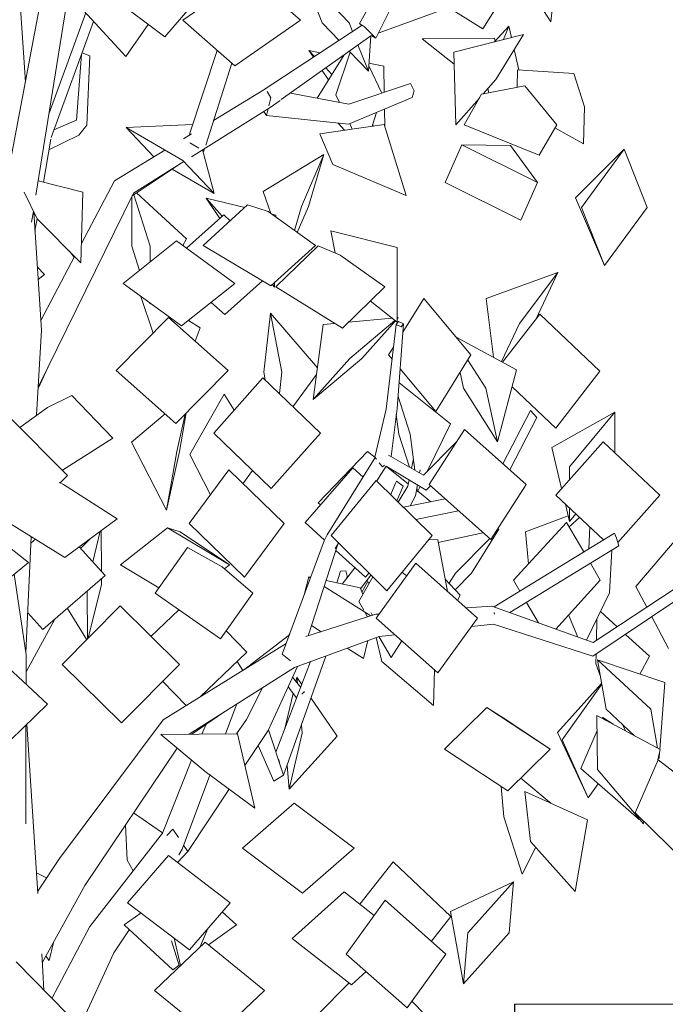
# Model space of a CAD drawing. Extents: x 169645 to 508157, y -5167 to 165945.
# Tile 46 of 130: x 266550 to 267723, y 75045 to 76833. Entities that reach past the tile are written whole.
import ezdxf

# ---------------------------------------------------------------- set-up
doc = ezdxf.new("R2010")
doc.units = 0
doc.header["$MEASUREMENT"] = 0
for name, color, linetype in [('Murs Périphériques', 7, 'Continuous'), ('Plomberie Sanitaire', 7, 'Continuous'), ('Végétation', 7, 'Continuous')]:
    doc.layers.add(name, color=color, linetype=linetype)

msp = doc.modelspace()

# ---------------------------------------------------------------- linework, layer by layer
at = {"layer": 'Murs Périphériques', "linetype": 'Continuous', "lineweight": 20}
for p, q in [((267448.9, 75044.6), (267448.9, 73132.8)), ((267449.4, 75044.6), (267448.9, 75044.6)), ((268099.9, 75044.6), (267449.4, 75044.6)), ((267449.4, 75044.6), (267449.4, 73132.8))]:
    msp.add_line(p, q, dxfattribs=at)
at = {"layer": 'Plomberie Sanitaire', "linetype": 'Continuous', "lineweight": 20}
for p, q in [((266560.3, 76719.8), (266538.9, 77050.1)), ((267167.5, 76826.2), (267254.4, 76979.3)), ((267196.9, 76799.4), (267276.2, 76958.8)), ((266515.6, 76483.8), (266599.7, 76928.3)), ((266579.6, 76514.5), (266643.7, 76916.2)), ((266846.3, 76831.9), (266965.7, 76914.8)), ((267060.5, 76831.9), (266965.7, 76914.8)), ((267099.6, 76827.5), (267064.7, 76915.8)), ((267148.7, 76827.5), (267064.7, 76915.8)), ((266813.7, 76802), (266697.1, 76889.3)), ((266813.7, 76802), (266888.7, 76889.3)), ((267391.7, 76816.7), (267264.8, 76895.7)), ((267391.7, 76816.7), (267441.2, 76895.7)), ((266742.6, 76766.4), (266644.5, 76873.1)), ((267201.5, 76808.7), (267329.6, 76855.4)), ((266603.3, 76663.3), (266670.1, 76845.3)), ((266941.2, 76749), (266846.3, 76831.9)), ((266941.2, 76749), (267060.5, 76831.9)), ((266607, 76619.2), (266684.3, 76829.8)), ((266742.6, 76766.4), (266783.5, 76824.6)), ((266990.8, 76703.9), (267172.5, 76822.9)), ((267130.3, 76795.3), (267099.6, 76827.5)), ((267155, 76811.5), (267148.7, 76827.5)), ((267167.5, 76826.2), (267176.8, 76820)), ((267171.4, 76822.2), (267167.5, 76826.2)), ((267176.8, 76820), (267196.9, 76799.4)), ((267025.4, 76687.9), (267188.2, 76803.8)), ((267183.6, 76739.3), (267187.9, 76803.6)), ((267188.2, 76803.8), (267191.1, 76804.9)), ((267196.9, 76799.4), (267189.5, 76804.3)), ((267183.6, 76739.3), (267164.7, 76787.1)), ((266653.5, 76650.5), (266662.2, 76769.7)), ((266663.4, 76773), (266677.3, 76767.2)), ((266671.9, 76641.2), (266677.3, 76767.2)), ((266858.5, 76625.3), (266908.9, 76777.2)), ((267183.6, 76739.3), (267148.8, 76775.8)), ((266888, 76605.2), (266935.2, 76754.2)), ((267453.7, 76710.2), (267454.5, 76741.9)), ((267454.6, 76741.8), (267454.5, 76741.9)), ((267557.1, 76735.4), (267454.5, 76741.9)), ((267576.2, 76674.8), (267557.1, 76735.4)), ((266995.9, 76707.2), (266996.1, 76708.2)), ((266996.1, 76708.2), (266996.5, 76707.6)), ((266996.1, 76708.2), (266997.2, 76708)), ((267148.1, 76679.8), (267260, 76717)), ((267260, 76717), (267267, 76703.7)), ((267467.8, 76713), (267389.4, 76697.8)), ((267525.7, 76642.3), (267467.8, 76713)), ((266902.2, 76649.9), (266990.8, 76703.9)), ((266999.5, 76702.4), (267006.1, 76691.2)), ((267006.1, 76691.2), (267002.5, 76676.3)), ((267041.9, 76699.7), (267148.1, 76679.8)), ((267147.4, 76643.4), (267263.2, 76691.5)), ((267267, 76703.7), (267263.2, 76691.5)), ((267357.4, 76642.3), (267389.4, 76697.8)), ((266861.9, 76583.8), (267004.9, 76673.3)), ((267001.2, 76671), (266998.2, 76658.8)), ((267004.9, 76673.3), (267023.4, 76686.5)), ((267574.5, 76607.7), (267576.2, 76674.8)), ((266998.2, 76658.8), (266993.8, 76666.4)), ((266998.2, 76658.8), (267147.4, 76643.4)), ((266612, 76632.7), (266653.5, 76650.5)), ((266671.9, 76641.2), (266657.7, 76623.4)), ((266864.3, 76642.9), (266743.3, 76637.3)), ((266794, 76584.1), (266743.3, 76637.3)), ((266846.3, 76577.4), (266743.3, 76637.3)), ((267212.2, 76642.7), (267095.6, 76625.9)), ((267252, 76514), (267212.2, 76642.7)), ((267493.8, 76586.8), (267357.4, 76642.3)), ((267493.8, 76586.8), (267525.7, 76642.3)), ((267574.5, 76607.7), (267522.3, 76636.5)), ((266603.2, 76596.6), (266657.7, 76623.4)), ((266847.4, 76616.6), (266862, 76625.5)), ((267119.1, 76569.9), (267095.6, 76625.9)), ((266593.1, 76538.1), (266606.6, 76616)), ((266859.3, 76609.4), (266860.6, 76609)), ((266860.6, 76609), (266875.8, 76599.6)), ((267323, 76537.3), (267353.2, 76605.5)), ((267441.6, 76604.8), (267353.2, 76605.5)), ((267490.8, 76537.3), (267353.2, 76605.5)), ((267441.6, 76604.8), (267490.8, 76537.3)), ((266722.3, 76540.4), (266813.9, 76596.2)), ((266884.5, 76594.3), (266880.4, 76595.4)), ((266881.6, 76596.1), (266884.5, 76594.3)), ((266903.4, 76517.4), (266882.9, 76594.7)), ((266884.5, 76594.3), (266886, 76598.9)), ((266754.5, 76513.3), (266840, 76570.1)), ((266756.7, 76517.9), (266848.3, 76575.3)), ((266903.4, 76517.4), (266846.3, 76577.4)), ((267252, 76514), (267119.1, 76569.9)), ((266903.4, 76517.4), (266827.3, 76561.7)), ((266664.5, 76519.6), (266583.7, 76540.5)), ((266662.2, 76426.5), (266722.3, 76540.4)), ((267460.6, 76469), (267323, 76537.3)), ((267460.6, 76469), (267490.8, 76537.3)), ((266581.7, 76471.2), (266558, 76520)), ((266583.7, 76165.4), (266756.7, 76517.9)), ((266661.3, 76391.5), (266664.5, 76519.6)), ((267252, 76514), (267251.9, 76514)), ((266883.4, 76423.1), (266964.2, 76496.5)), ((266913.6, 76472), (266889.1, 76509)), ((266959, 76491.8), (266889.1, 76509)), ((266918, 76475.9), (266889.1, 76509)), ((267001.6, 76484.4), (266964.2, 76496.5)), ((266571.7, 76465.5), (266574.9, 76485.2)), ((266589.5, 76268.9), (266575.6, 76483.8)), ((266853.2, 76417.8), (266920.7, 76478.3)), ((266932.7, 76467.8), (266920.7, 76478.3)), ((267087.4, 76423.1), (267001.6, 76484.4)), ((267015.5, 76477.9), (267008.3, 76479.6)), ((267015.4, 76474.5), (267015.5, 76477.9)), ((266577.8, 76449.9), (266581.5, 76471.6)), ((266661.3, 76391.5), (266581.7, 76471.2)), ((267115.2, 76449.5), (267115.1, 76449.5)), ((267235.9, 76419.5), (267115.1, 76449.5)), ((267123, 76409.4), (267115.1, 76449.5)), ((266737.8, 76354), (266834.7, 76431.3)), ((266941.1, 76354), (266834.7, 76431.3)), ((267006.6, 76349.7), (266883.4, 76423.1)), ((267006.6, 76349.7), (267087.4, 76423.1)), ((267015.4, 76347.6), (267092.2, 76422.2)), ((267087.4, 76423.1), (267087.2, 76423.2)), ((267132.6, 76405.5), (267092.2, 76422.2)), ((266588.4, 76286.6), (266649.8, 76403)), ((267213.3, 76347.6), (267132.6, 76405.5)), ((267235.7, 76283.5), (267235.9, 76419.5)), ((266661.3, 76391.5), (266661.2, 76391.6)), ((266595.4, 76370.2), (266582, 76384)), ((266583.5, 76361.2), (266595.4, 76370.2)), ((266844.2, 76276.7), (266737.8, 76354)), ((266844.2, 76276.7), (266941.1, 76354)), ((266922.8, 76297.8), (266991, 76359)), ((267013, 76347.3), (267009, 76351.9)), ((267013, 76347.3), (267009.6, 76352.4)), ((267013, 76347.3), (267013.1, 76355.7)), ((267136.5, 76273), (267015.4, 76347.6)), ((267136.5, 76273), (267213.3, 76347.6)), ((266922.8, 76297.8), (266897.9, 76319.6)), ((267235.7, 76283.5), (267187.1, 76322.2)), ((267246.1, 76265.6), (267284.3, 76326.9)), ((267370, 76224), (267284.3, 76326.9)), ((267427.4, 76211), (267495, 76298.1)), ((267604.2, 76194.7), (267495, 76298.1)), ((266725.6, 76196), (266820.7, 76292.3)), ((266929, 76196), (266820.7, 76292.3)), ((267215.7, 76125.5), (267234, 76279.3)), ((267238.3, 76284.7), (267234, 76279.3)), ((267234, 76279.3), (267242.9, 76275.2)), ((267235.7, 76283.5), (267235.7, 76283.6)), ((267235.7, 76127.1), (267247.2, 76280.6)), ((267247.2, 76280.6), (267238.3, 76284.7)), ((267242.9, 76275.2), (267247.2, 76280.6)), ((266580.8, 76114.5), (266589.5, 76268.9)), ((267453, 76197.3), (267343.2, 76256.2)), ((267220.2, 76224), (267229.1, 76238.3)), ((267226.5, 76216.5), (267220.2, 76224)), ((267305.9, 76121.1), (267370, 76224)), ((267397.2, 76163.5), (267364.3, 76214.9)), ((266583.6, 76163.4), (266601.9, 76202.5)), ((266833.9, 76099.8), (266725.6, 76196)), ((266833.9, 76099.8), (266929, 76196)), ((267305.9, 76121.1), (267241.1, 76198.9)), ((267356.5, 76163.5), (267350.2, 76192.3)), ((267418.3, 76066.5), (267453, 76197.3)), ((267524, 76091.3), (267604.2, 76194.7)), ((266902.9, 76082.1), (266992.1, 76182.6)), ((267096.3, 76082.1), (266992.1, 76182.6)), ((267332.5, 76099.2), (267239.2, 76173.9)), ((267418.3, 76066.5), (267356.5, 76163.5)), ((267418.3, 76066.5), (267397.2, 76163.5)), ((267524, 76091.3), (267444.8, 76166.3)), ((266600.6, 76128.8), (266645, 76150.2)), ((266719.4, 76073), (266645, 76150.2)), ((267259.7, 76080.3), (267237.4, 76148.9)), ((266600.6, 76128.8), (266550.1, 76092.3)), ((267195.6, 76038.5), (267215.7, 76125.5)), ((267224.8, 76039.4), (267235.7, 76127.1)), ((267427.7, 76026.4), (267478.4, 76123.4)), ((267478.4, 76123.4), (267489.6, 76110.3)), ((266636.9, 76005.3), (266530.9, 76111.6)), ((267238.8, 76080.3), (267234.3, 76116)), ((267291.1, 76013.4), (267332.5, 76099.2)), ((267440.3, 76015.2), (267489.6, 76110.3)), ((267007, 75981.7), (266902.9, 76082.1)), ((267007, 75981.7), (267096.3, 76082.1)), ((267258.3, 76020.4), (267238.8, 76080.3)), ((267268, 76014.9), (267259.7, 76080.3)), ((267293.9, 75988.6), (267358, 76088.5)), ((267470.1, 75988.6), (267358, 76088.5)), ((266627.6, 76014.7), (266719.4, 76073)), ((267283.7, 76006), (267343.3, 76065.6)), ((267524.1, 75969.4), (267610, 76066)), ((267713.3, 75969.4), (267610, 76066)), ((267092.4, 75955.6), (267182, 76048.7)), ((267195.9, 76037.7), (267182, 76048.7)), ((267108.9, 75897.3), (267196, 76037.9)), ((267195.6, 76038.5), (267198.6, 76034.5)), ((267203.3, 76028.2), (267209.1, 76020.6)), ((267220.2, 76042.1), (267283.7, 76006)), ((267261.8, 76018.4), (267265.3, 76035.6)), ((266857.9, 75917.9), (266929.9, 76015.2)), ((267030.5, 75917.9), (266929.9, 76015.2)), ((267068.5, 75919.6), (267155.2, 76019.1)), ((267173.9, 76002.1), (267155.2, 76019.1)), ((267199.1, 75995.2), (267215.6, 76021.8)), ((267209.1, 76020.6), (267212.8, 76024)), ((267215.6, 76021.8), (267288.8, 75978.6)), ((267256.1, 75990.1), (267217.1, 76020.9)), ((267276.5, 76010.1), (267277.4, 76015.3)), ((266629.4, 75988.6), (266622, 75992.2)), ((266623.3, 75991.6), (266636.9, 76005.3)), ((267115.8, 75895.9), (267198, 75996.3)), ((267299.6, 75895.9), (267198, 75996.3)), ((267224.2, 75970.4), (267233, 75991.3)), ((267233, 75991.3), (267234.8, 75995.1)), ((267234.8, 75995.1), (267246.6, 75986)), ((267255.1, 75985.5), (267257.5, 75997.1)), ((266727, 75926.3), (266629.4, 75988.6)), ((267235.4, 75959.3), (267246.6, 75986)), ((267238, 75956.8), (267255.1, 75985.5)), ((267269.4, 75968.1), (267272.8, 75988.1)), ((267272.5, 75977.1), (267271.1, 75978.2)), ((267272.9, 75975.7), (267271.4, 75980.2)), ((267272.9, 75975.7), (267271.9, 75983.3)), ((267272.9, 75975.7), (267277.5, 75985.3)), ((267297.2, 75957.5), (267273.2, 75976.5)), ((267288.8, 75978.6), (267296.4, 75986.4)), ((267406, 75888.6), (267293.9, 75988.6)), ((267406, 75888.6), (267470.1, 75988.6)), ((267096.8, 75952.1), (267092.4, 75955.6)), ((267247.3, 75947.6), (267323.1, 75962.6)), ((267259.2, 75950), (267269.4, 75968.1)), ((267610.8, 75888.3), (267524.1, 75969.4)), ((267636.9, 75883.5), (267713.3, 75969.4)), ((267269.7, 75925.4), (267347.3, 75941)), ((266566, 75847.3), (266463.7, 75928)), ((266631.9, 75856.3), (266518.8, 75926.3)), ((266631.9, 75856.3), (266727, 75926.3)), ((266727, 75926.3), (266726.8, 75926.3)), ((267103.7, 75887.7), (267068.5, 75919.6)), ((267270.1, 75925), (267270.6, 75925.5)), ((266733.1, 75842.9), (266818.6, 75910.3)), ((266841.9, 75902.9), (266818.6, 75910.3)), ((266931.3, 75842.9), (266818.6, 75910.3)), ((266841.9, 75902.9), (266931.3, 75842.9)), ((266958.5, 75820.5), (266857.9, 75917.9)), ((266958.5, 75820.5), (267030.5, 75917.9)), ((266561.3, 75682.8), (266570.9, 75894)), ((266570.4, 75882), (266578.7, 75889.2)), ((267027.1, 75680.6), (267103.2, 75886.6)), ((267108.9, 75897.3), (267103.2, 75886.6)), ((267217.4, 75795.4), (267115.8, 75895.9)), ((267217.4, 75795.4), (267299.6, 75895.9)), ((267309.5, 75888.3), (267293.8, 75888.8)), ((267327.5, 75794.6), (267309.5, 75888.3)), ((267411.9, 75766.5), (267630.8, 75900.5)), ((267630.8, 75900.5), (267634.6, 75891.4)), ((267634.6, 75891.4), (267638.8, 75877.3)), ((266705.5, 75823.4), (266658.1, 75875.5)), ((266795.9, 75791.4), (266854.7, 75874.5)), ((266854.8, 75874.5), (266854.7, 75874.5)), ((266917.9, 75839.4), (266854.7, 75874.5)), ((267074.3, 75713.8), (267128, 75880.5)), ((267123.2, 75872.8), (267129.3, 75882.5)), ((267178.2, 75820.2), (267124.3, 75869)), ((267440.7, 75756.1), (267638.8, 75877.3)), ((266468, 75766.6), (266566, 75847.3)), ((266802.9, 75801.3), (266733.1, 75842.9)), ((266973.6, 75791.4), (266917.9, 75839.4)), ((266922.2, 75835.8), (266931.3, 75842.9)), ((267126.5, 75810), (267133.1, 75831.6)), ((267133.1, 75831.6), (267142.5, 75832)), ((267135.7, 75808), (267159.1, 75837.5)), ((267142.5, 75832), (267145.2, 75822)), ((267197.7, 75746.1), (267269.8, 75845.8)), ((267382.1, 75746.1), (267269.8, 75845.8)), ((266561.8, 75679.3), (266540, 75825.9)), ((266592.3, 75725.3), (266705.5, 75823.4)), ((267067.7, 75790.5), (267075.1, 75820.9)), ((267078.6, 75820.2), (267075.1, 75820.9)), ((267078.2, 75819), (267075.1, 75820.9)), ((267168.5, 75801.1), (267106.6, 75814.2)), ((267144.6, 75819.2), (267145.2, 75822)), ((267166.1, 75776.1), (267191.4, 75821.1)), ((267169.3, 75799.3), (267188.2, 75824.3)), ((267171.9, 75793.4), (267182.6, 75812.6)), ((267178.2, 75820.2), (267184.7, 75827.7)), ((267184.6, 75809.1), (267181.2, 75815)), ((267247.3, 75827.4), (267245.2, 75829.4)), ((267253.2, 75822.9), (267247.3, 75827.4)), ((267350.2, 75787.8), (267323.2, 75816.7)), ((267187.9, 75750), (267103.1, 75803.3)), ((267168.5, 75801.1), (267173.6, 75789.6)), ((267592, 75701.5), (267739.4, 75798.9)), ((266914.7, 75708.3), (266795.9, 75791.4)), ((266914.7, 75708.3), (266973.6, 75791.4)), ((266973.6, 75791.4), (266973.5, 75791.5)), ((267345.6, 75778.5), (267350.2, 75787.8)), ((267591.5, 75676.8), (267747.5, 75781.7)), ((266627.4, 75661.9), (266732.7, 75768.1)), ((266840.4, 75661.9), (266732.7, 75768.1)), ((266788.6, 75712.9), (266839.1, 75761.2)), ((267175.1, 75760.5), (267166.1, 75776.1)), ((267361.3, 75764.6), (267408, 75767.9)), ((267408, 75767.9), (267592, 75701.5)), ((266592.3, 75725.3), (266564.6, 75755.6)), ((267070.1, 75712.5), (267197, 75753)), ((267182.2, 75748.2), (267177.3, 75756.7)), ((267188.9, 75755.7), (267191, 75751)), ((267197, 75753), (267202.9, 75753.4)), ((267310, 75646.4), (267197.7, 75746.1)), ((267310, 75646.4), (267382.1, 75746.1)), ((267411.9, 75756.3), (267412.3, 75755.3)), ((267412.3, 75755.3), (267412.9, 75753.3)), ((266962.7, 75684.1), (266925.1, 75722.9)), ((267097.8, 75721.3), (267080.3, 75732.4)), ((267371, 75730.8), (267410.9, 75735.1)), ((267410.9, 75735.1), (267591.5, 75676.8)), ((266956.4, 75651.6), (267040.1, 75715.9)), ((267039.8, 75715.6), (267040.8, 75717.6)), ((267049.3, 75656.3), (267203.2, 75712.7)), ((267174.7, 75673), (267182.6, 75705.2)), ((267224.9, 75674.6), (267202.8, 75712.6)), ((267203.2, 75712.7), (267231.8, 75715.8)), ((267224.9, 75674.6), (267244.3, 75704.7)), ((266600.3, 75589.5), (266493.5, 75689.2)), ((266810.5, 75561.1), (267034.2, 75699.9)), ((267174.7, 75673), (267145.3, 75691.5)), ((266561.7, 75625.6), (266561.8, 75679.3)), ((266877.6, 75602.7), (266962.7, 75684.1)), ((267027.1, 75680.6), (267042, 75668.4)), ((267029.6, 75461.1), (267106, 75677.1)), ((267224.9, 75674.6), (267224.9, 75674.7)), ((267615.4, 75580.7), (267600, 75670.4)), ((267722.5, 75629), (267600, 75670.4)), ((267696.6, 75580.7), (267600, 75670.4)), ((266735.1, 75555.8), (266627.4, 75661.9)), ((266735.1, 75555.8), (266840.4, 75661.9)), ((266857.8, 75535.2), (267049.3, 75656.3)), ((267001.4, 75542.1), (267054.9, 75658.4)), ((267015.5, 75502.8), (267078.6, 75667)), ((267060.6, 75620.3), (267046, 75639)), ((266852.7, 75587.2), (266809.9, 75631.2)), ((266962.1, 75562), (266991.3, 75619.6)), ((267041.4, 75616.2), (267038.1, 75621.9)), ((267053.2, 75601), (267041.4, 75616.2)), ((267713.2, 75507.7), (267722.5, 75629)), ((267062.5, 75607.9), (267066.8, 75612.4)), ((267066.8, 75612.4), (267066.4, 75613)), ((267066.8, 75612.4), (267067.5, 75611.2)), ((266497.4, 75489.8), (266600.3, 75589.5)), ((266924.1, 75535.8), (266944.5, 75590.1)), ((267321.7, 75508.1), (267398.9, 75583.9)), ((267435.2, 75560.7), (267398.9, 75583.9)), ((267513.9, 75508.1), (267398.9, 75583.9)), ((267667.2, 75532.5), (267615.4, 75580.7)), ((267708.7, 75510.1), (267696.6, 75580.7)), ((266862.9, 75535.2), (266919.2, 75574)), ((266943.9, 75536), (266962.1, 75562)), ((267713.9, 75507.3), (267598.8, 75569.3)), ((267599.8, 75470.8), (267598.8, 75569.3)), ((267608.6, 75564.1), (267609.3, 75565.7)), ((267628.4, 75553.4), (267609.3, 75565.7)), ((267615.5, 75560.3), (267609.3, 75565.7)), ((266561.1, 75372.6), (266561.5, 75551.9)), ((266582.9, 75246.1), (266563.2, 75553.6)), ((266622.5, 75309.5), (266810.5, 75561.1)), ((266881.2, 75535.4), (266888, 75552.5)), ((267435.2, 75560.7), (267513.9, 75508.1)), ((266945.5, 75536.1), (266806.6, 75534.7)), ((266887, 75467.7), (266806.6, 75534.7)), ((266977.4, 75400.7), (266945.5, 75536.1)), ((266959.1, 75478.4), (267001.4, 75542.1)), ((267001.9, 75543.2), (267029.6, 75461.1)), ((267569.5, 75472.9), (267599.1, 75541.8)), ((266668.4, 75260.1), (266836.2, 75510)), ((266983.3, 75514.8), (267011.8, 75450.2)), ((267436.7, 75432.3), (267321.7, 75508.1)), ((267436.7, 75432.3), (267513.9, 75508.1)), ((267709.7, 75488.8), (267713.9, 75507.3)), ((267711.9, 75490.9), (267710.5, 75492.3)), ((267711.9, 75490.9), (267711.2, 75495.3)), ((267711.9, 75490.9), (267712.8, 75502.5)), ((266809.4, 75355.2), (266862.4, 75488.2)), ((267020, 75489.6), (267022.1, 75484.2)), ((267675.5, 75380), (267569.5, 75472.9)), ((267668.4, 75392.6), (267709.8, 75488.9)), ((267795.1, 75423.1), (267709.8, 75488.9)), ((266845, 75326.4), (266895.8, 75461.1)), ((266977.4, 75400.7), (266887, 75467.7)), ((267029.6, 75461.1), (267011.8, 75450.2)), ((267029.6, 75461.3), (267029.6, 75461.1)), ((267683.2, 75372.3), (267599.8, 75470.8)), ((266855.4, 75322), (266930.6, 75435.4)), ((266955, 75328.2), (267049, 75409.7)), ((267158, 75328.2), (267049, 75409.7)), ((267766.3, 75296.3), (267668.4, 75392.6)), ((267675.5, 75380), (267675.9, 75381)), ((267683.2, 75372.3), (267684.3, 75377)), ((266677.2, 75186.1), (266809.4, 75355.2)), ((266817.3, 75351.4), (266828.4, 75363)), ((266828.4, 75363), (266838.5, 75347.7)), ((266847.7, 75333.7), (266855.4, 75322)), ((266746.2, 75229.2), (266820.4, 75314.8)), ((266932.7, 75229.2), (266820.4, 75314.8)), ((266855.4, 75322), (266836.7, 75302.3)), ((266845, 75326.4), (266839, 75315.8)), ((267063.9, 75246.7), (266955, 75328.2)), ((267063.9, 75246.7), (267158, 75328.2)), ((266582.7, 75249.9), (266622.5, 75309.5)), ((267168.2, 75226.3), (267228.5, 75303.2)), ((267333.6, 75204), (267228.5, 75303.2)), ((266591, 75120), (266668.4, 75260.1)), ((267045, 75164.3), (267139.8, 75248.6)), ((267194, 75206.2), (267139.8, 75248.6)), ((266858.5, 75143.7), (266746.2, 75229.2)), ((266858.5, 75143.7), (266932.7, 75229.2)), ((267143.4, 75135.9), (267213.8, 75233.8)), ((267324.3, 75135.9), (267213.8, 75233.8)), ((266739.6, 75188.9), (266770.5, 75210.7)), ((266768.8, 75209.5), (266769.9, 75211.1)), ((266944.1, 75188.9), (266918.2, 75212.5)), ((267298.3, 75159), (267333.6, 75204)), ((266608.5, 75055.3), (266677.2, 75186.1)), ((266828.5, 75107.5), (266739.6, 75188.9)), ((266892.9, 75152.8), (266944.1, 75188.9)), ((266720.8, 75137.8), (266749.2, 75180.1)), ((266877.1, 75147.9), (266891.9, 75182.3)), ((266795.1, 75069.6), (266887.2, 75157.5)), ((266840.6, 75113), (266825.9, 75159.6)), ((266842.5, 75114.9), (266831, 75164.6)), ((266994.8, 75069.6), (266887.2, 75157.5)), ((267152.8, 75080.1), (267045, 75164.3)), ((266592, 75104.5), (266590, 75136)), ((266605.6, 74887.8), (266720.8, 75137.8)), ((267253.9, 75038.1), (267143.4, 75135.9)), ((267253.9, 75038.1), (267324.3, 75135.9)), ((266637.3, 75025.8), (266543.6, 75121.5)), ((266828.5, 75107.5), (266839.8, 75115.4)), ((266594.2, 75069.9), (266592, 75104.5)), ((267152.8, 75080.1), (267179.5, 75103.9)), ((267090.6, 75024.6), (267148.4, 75083.4)), ((266850.2, 75024.6), (266795.1, 75069.6)), ((266947.6, 75024.6), (266994.8, 75069.6)), ((267287.4, 75024.6), (267262.7, 75050.3))]:
    msp.add_line(p, q, dxfattribs=at)
at = {"layer": 'Végétation', "linetype": 'Continuous', "lineweight": 20}
for p, q in [((267515.3, 76829), (267530.5, 76967.7)), ((267515.3, 76829), (267455.4, 76921)), ((267412.7, 76792.7), (267438.8, 76821.4)), ((267429.1, 76796.9), (267438.8, 76821.4)), ((267443.5, 76800.6), (267438.8, 76821.4)), ((267412.9, 76799.2), (267281.3, 76798.2)), ((267339.3, 76752.5), (267281.3, 76798.2)), ((267338.7, 76773.8), (267465.5, 76806.2)), ((267414.1, 76794.2), (267412.9, 76799.2)), ((267415, 76724.2), (267465.5, 76806.2)), ((267465.5, 76806.1), (267465.5, 76806.2)), ((267456.8, 76741.7), (267448.5, 76778.6)), ((267083.6, 76764.7), (267075.2, 76777.1)), ((267095.9, 76772.7), (267075.2, 76777.1)), ((267085.8, 76766.1), (267075.2, 76777.1)), ((267090.5, 76690.6), (267139.3, 76769.1)), ((267124.7, 76696.7), (267150.4, 76774.1)), ((267136.4, 76764.3), (267133.5, 76764.9)), ((267342.4, 76642.3), (267338.7, 76773.8)), ((267117.3, 76733.6), (267106, 76745.3)), ((267207.8, 76699.6), (267184.2, 76749.3)), ((267211.4, 76748.7), (267184.6, 76754.3)), ((267212.3, 76701.1), (267211.4, 76748.7)), ((267111.2, 76723.8), (267099.7, 76740.8)), ((267392, 76698.3), (267415, 76724.2)), ((267402.5, 76700.4), (267400.7, 76708.2)), ((267131.3, 76682.9), (267124.7, 76696.7)), ((267342.4, 76642.3), (267385.2, 76690.7)), ((267213.3, 76639.2), (267212.8, 76670.6)), ((267380.3, 76682), (267379.1, 76683.8)), ((267190.2, 76639.5), (267198.5, 76664.6)), ((267140, 76632.3), (267128.8, 76645.3)), ((267154.4, 76634.4), (267149.6, 76644.3)), ((267192.7, 76639.9), (267191.1, 76642.2)), ((266992.7, 76521.1), (267102.5, 76588.3)), ((267062, 76493.7), (267102.5, 76588.3)), ((267074.5, 76493.7), (267102.5, 76588.3)), ((267559.9, 76509.3), (267648.5, 76597.7)), ((267570.9, 76492), (267648.5, 76597.7)), ((267689.9, 76492), (267648.5, 76597.7)), ((266753.6, 76421.5), (266753.8, 76511.9)), ((266787, 76421.5), (266757.3, 76515.2)), ((266853.1, 76434.8), (266762.2, 76518.5)), ((267006.2, 76481.1), (266992.7, 76521.1)), ((267049.2, 76450.4), (267062, 76493.7)), ((267054.4, 76446.7), (267074.5, 76493.7)), ((267612.3, 76386.4), (267559.9, 76509.3)), ((267612.3, 76386.4), (267570.9, 76492)), ((267612.3, 76386.4), (267689.9, 76492)), ((266767.5, 76377.7), (266753.6, 76421.5)), ((266786.9, 76393.2), (266787, 76421.5)), ((266846.3, 76422.8), (266853.1, 76434.8)), ((266649, 76401.5), (266640.4, 76412.4)), ((267397.6, 76326.9), (267528, 76374.1)), ((267458.2, 76281.2), (267528, 76374.1)), ((267488.5, 76289.9), (267528, 76374.1)), ((266792.3, 76263.5), (266770.2, 76330.4)), ((266792.7, 76263.9), (266770.3, 76330.3)), ((266786.8, 76316.7), (266786.2, 76318.8)), ((266786.8, 76316.7), (266786.8, 76318.3)), ((266786.8, 76316.7), (266787.5, 76317.9)), ((267410.7, 76219.9), (267397.6, 76326.9)), ((266993.5, 76192.7), (267006, 76300)), ((267091.1, 76200.4), (267006, 76300)), ((267026.5, 76192.7), (267006, 76300)), ((266877.8, 76273.2), (266856.8, 76286.8)), ((267083.5, 76143), (267101.5, 76279.5)), ((267101.5, 76279.5), (267122.8, 76281.5)), ((267147.5, 76283.7), (267226.5, 76290.8)), ((267149.8, 76217.4), (267231.7, 76286.6)), ((267171.6, 76217.4), (267232.6, 76285.9)), ((267235.7, 76290), (267238, 76291.9)), ((267235.7, 76291.7), (267238, 76291.9)), ((267235.7, 76289.3), (267238, 76291.9)), ((267425.7, 76211.9), (267458.2, 76281.2)), ((266869, 76249.3), (266877.8, 76273.2)), ((267083.5, 76143), (267149.8, 76217.4)), ((267083.5, 76143), (267171.6, 76217.4)), ((266996.3, 76178.6), (266993.5, 76192.7)), ((267022, 76153.8), (267026.5, 76192.7)), ((267046.6, 76130), (267089.5, 76188.7)), ((266859.3, 76043.3), (266921.5, 76152.7)), ((266939.7, 76123.6), (266921.5, 76152.7)), ((266752.9, 76065.5), (266814.2, 76117.2)), ((266835.7, 76048.7), (266850.6, 76116.7)), ((266840.2, 76048.7), (266852.6, 76118.7)), ((267516.6, 76056.1), (267631.1, 76120)), ((267548.7, 76020.7), (267631.1, 76120)), ((267631.4, 76046), (267631.1, 76120)), ((266816.9, 75942.3), (266752.9, 76065.5)), ((266816.9, 75942.3), (266835.7, 76048.7)), ((266816.9, 75942.3), (266840.2, 76048.7)), ((267534.7, 75981.3), (267516.6, 76056.1)), ((266896.5, 75970), (266859.3, 76043.3)), ((266955.7, 75990.2), (266973.2, 76014.3)), ((267548.9, 75997.3), (267548.7, 76020.7)), ((267549.2, 75921.3), (267541.5, 75953.1)), ((267549.2, 75921.3), (267549.1, 75946)), ((267447.5, 75814.8), (267543.5, 75919.9)), ((267469.1, 75902.6), (267546.6, 75932.1)), ((267574.8, 75866.2), (267543.5, 75919.9)), ((267548.3, 75911.6), (267567.3, 75929)), ((267549.2, 75921.3), (267560.7, 75935.2)), ((266682.8, 75848.4), (266696.5, 75903.8)), ((266698.6, 75831), (266698, 75904.9)), ((267370.9, 75827.7), (267420.9, 75907.5)), ((267412.9, 75899.4), (267420.9, 75907.5)), ((267417.6, 75906.8), (267420.9, 75907.5)), ((267474.8, 75844.7), (267469.1, 75902.6)), ((267584, 75871.9), (267586, 75911.5)), ((266660.6, 75872.8), (266678.5, 75890.6)), ((267310.4, 75883.7), (267391.8, 75901.2)), ((267341.6, 75827.7), (267404, 75890.4)), ((267669.4, 75803.4), (267746.6, 75893.5)), ((267621.4, 75791.9), (267626, 75869.5)), ((267604.9, 75814.8), (267586.9, 75845.6)), ((266698.8, 75807), (266698.7, 75817.5)), ((267330.1, 75809.4), (267341.6, 75827.7)), ((267341, 75797.7), (267370.9, 75827.7)), ((267458.9, 75795.2), (267447.5, 75814.8)), ((267523.9, 75726.1), (267604.9, 75814.8)), ((266673.4, 75708.2), (266672.7, 75795)), ((266674.7, 75709.6), (266698.8, 75807)), ((267689.3, 75765.8), (267669.4, 75803.4)), ((267580, 75705.8), (267621.4, 75791.9)), ((266671.8, 75706.7), (266636.7, 75763.8)), ((267492.7, 75737.3), (267471, 75774.6)), ((266561.7, 75648.4), (266613.9, 75744)), ((267564.2, 75711.5), (267547.3, 75751.8)), ((267597.8, 75705.4), (267598.6, 75744.5)), ((267635.6, 75730.3), (267605.1, 75758)), ((267729, 75691.1), (267698.4, 75748.7)), ((267207.9, 75667.5), (267197.9, 75710.8)), ((267694.2, 75676.9), (267650.6, 75716.6)), ((267596.9, 75663.5), (267597.3, 75680.7)), ((267676.5, 75644.5), (267694.2, 75676.9)), ((266955.6, 75651.1), (266945.1, 75667.3)), ((267302, 75587.4), (267207.9, 75667.5)), ((267302, 75587.4), (267303.5, 75652.1)), ((267605.2, 75639.9), (267596.9, 75663.5)), ((267051.9, 75631.6), (267053.5, 75638.8)), ((267062.6, 75625.5), (267053.5, 75638.8)), ((267054.6, 75628.1), (267053.5, 75638.8)), ((267527.4, 75538.5), (267607.4, 75627.1)), ((267535.8, 75525.1), (267607.5, 75626.3)), ((267032, 75545.7), (267046.7, 75609.3)), ((267126.9, 75531.7), (267079.2, 75601.3)), ((267302, 75587.4), (267302, 75587.5)), ((267063.4, 75537.2), (267061.9, 75552.5)), ((267650.5, 75541.5), (267645.5, 75552.6)), ((267039.9, 75435.6), (267063.4, 75537.2)), ((267039.9, 75435.6), (267126.9, 75531.7)), ((267583, 75419.4), (267527.4, 75538.5)), ((267583, 75419.4), (267535.8, 75525.1)), ((267039.9, 75435.6), (267035.8, 75478.5)), ((267515.5, 75409.3), (267460.3, 75455.5)), ((267429.4, 75384.9), (267424.8, 75440.2)), ((267583, 75419.4), (267601.2, 75445.1)), ((267581.6, 75379.4), (267467.6, 75431)), ((267478.3, 75340.3), (267467.6, 75431)), ((266809.7, 75356.1), (266757.1, 75392.2)), ((267462.8, 75281), (267429.4, 75384.9)), ((266745.3, 75306.3), (266742.5, 75370.4)), ((267559.3, 75249.7), (267581.6, 75379.4)), ((267462.8, 75281), (267487.7, 75329.8)), ((267559.3, 75249.7), (267478.3, 75340.3)), ((266756.3, 75287.2), (266745.3, 75306.3)), ((266598.9, 75274.1), (266580.5, 75283.6)), ((267332.6, 75213.3), (267447, 75267.2)), ((267364.4, 75174.6), (267447, 75267.2)), ((267439.2, 75174.6), (267447, 75267.2)), ((267356.6, 75081.9), (267332.6, 75213.3)), ((267356.6, 75081.9), (267364.4, 75174.6)), ((267356.6, 75081.9), (267439.2, 75174.6)), ((266603.6, 75123.9), (266611.4, 75156.9)), ((266603.6, 75123.9), (266597.6, 75132))]:
    msp.add_line(p, q, dxfattribs=at)

doc.saveas('drawing.dxf')
